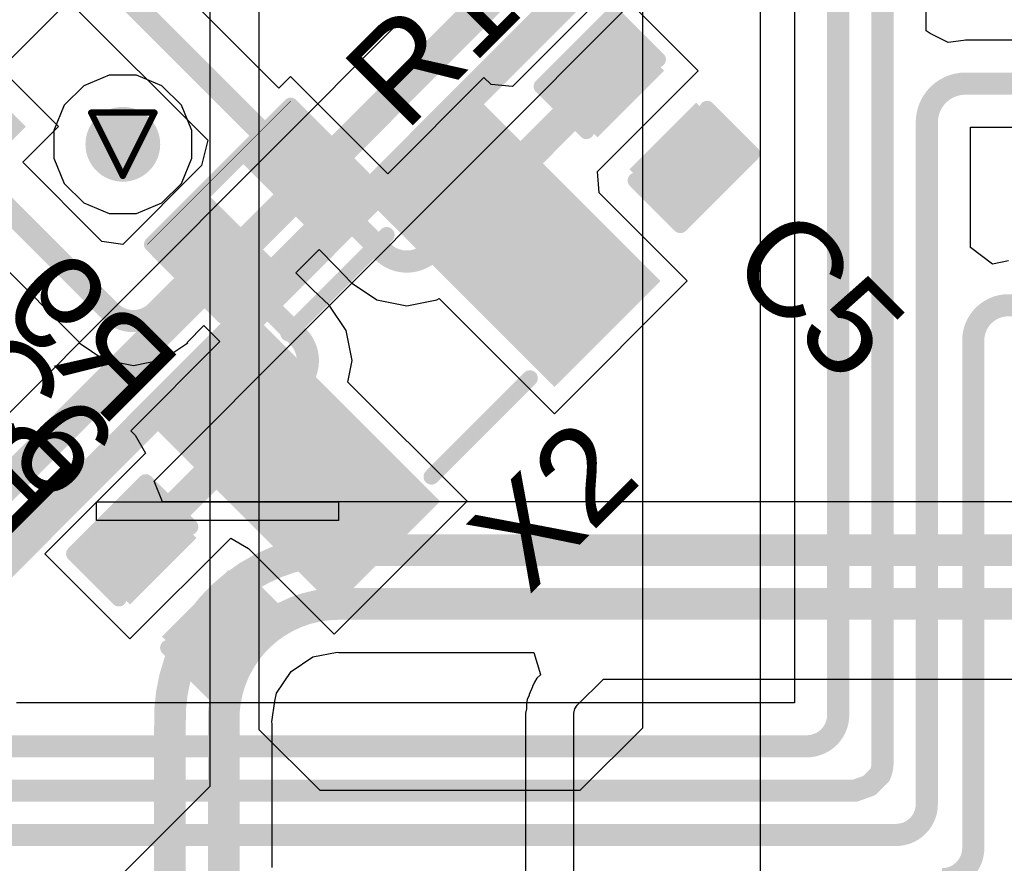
# Model space of a CAD drawing. Header units: inches. Extents: x 0 to 12.2, y 0 to 7.
# Tile 65 of 154: x 2.576 to 2.887, y 2.074 to 2.34. Entities that reach past the tile are written whole.
import ezdxf

# ---------------------------------------------------------------- set-up
doc = ezdxf.new("R2010")
doc.units = ezdxf.units.IN
doc.header["$MEASUREMENT"] = 0
for name, color, linetype in [('Bottom Layer', 5, 'Continuous'), ('Bottom Overlay', 54, 'Continuous'), ('Drill Drawing', 1, 'Continuous'), ('Layer 1', 16, 'Continuous'), ('Layer 2', 76, 'Continuous'), ('Top Layer', 1, 'Continuous'), ('Top Overlay', 2, 'Continuous'), ('Top Paste', 8, 'Continuous'), ('Top Solder', 216, 'Continuous'), ('Via Holes', 16, 'Continuous')]:
    doc.layers.add(name, color=color, linetype=linetype)
doc.styles.add('Arial', font='txt', dxfattribs={"height": 0.2})

# ---------------------------------------------------------------- blocks, each defined once
blk = doc.blocks.new('R___0402_6')
at = {"layer": 'Top Layer'}
for points in [[(-0.0275, -0.0125), (-0.0275, 0.0125), (-0.0095, 0.0125), (-0.0095, -0.0125)], [(0.0095, -0.0125), (0.0095, 0.0125), (0.0275, 0.0125), (0.0275, -0.0125)]]:
    blk.add_hatch(color=1, dxfattribs=at).paths.add_polyline_path(points)
at = {"layer": 'Top Paste'}
for points in [[(-0.0275, -0.0125), (-0.0275, 0.0125), (-0.0095, 0.0125), (-0.0095, -0.0125)], [(0.0095, -0.0125), (0.0095, 0.0125), (0.0275, 0.0125), (0.0275, -0.0125)]]:
    blk.add_hatch(color=8, dxfattribs=at).paths.add_polyline_path(points)
at = {"layer": 'Top Solder'}
for points in [[(-0.02967, -0.01467), (-0.02967, 0.01467), (-0.00733, 0.01467), (-0.00733, -0.01467)], [(0.00733, -0.01467), (0.00733, 0.01467), (0.02967, 0.01467), (0.02967, -0.01467)]]:
    blk.add_hatch(color=216, dxfattribs=at).paths.add_polyline_path(points)
at = {"layer": 'Top Overlay'}
for points, const_width in [([(0.031, 0.016), (-0.031, 0.016)], 0.005), ([(-0.031, -0.016), (-0.031, 0.016)], 0.005), ([(0.031, -0.016), (0.031, 0.016)], 0.005), ([(0.031, -0.016), (-0.031, -0.016)], 0.005), ([(0.032, -0.017), (-0.032, -0.017)], 0.000127)]:
    blk.add_lwpolyline(points, dxfattribs=dict(at, const_width=const_width))
for points, const_width in [([(-0.03225, 0.016, 1), (-0.02975, 0.016, 1)], 0.0025), ([(-0.03225, 0.016, 1), (-0.02975, 0.016, 1)], 0.0025), ([(0.02975, 0.016, 1), (0.03225, 0.016, 1)], 0.0025), ([(0.02975, 0.016, 1), (0.03225, 0.016, 1)], 0.0025), ([(-0.03225, -0.016, 1), (-0.02975, -0.016, 1)], 0.0025), ([(-0.03225, -0.016, 1), (-0.02975, -0.016, 1)], 0.0025), ([(0.02975, -0.016, 1), (0.03225, -0.016, 1)], 0.0025), ([(0.02975, -0.016, 1), (0.03225, -0.016, 1)], 0.0025), ([(-0.03203, -0.017, 1), (-0.03197, -0.017, 1)], 0.0000635), ([(0.03197, -0.017, 1), (0.03203, -0.017, 1)], 0.0000635)]:
    blk.add_lwpolyline(points, format="xyb", close=True, dxfattribs=dict(at, const_width=const_width))
blk = doc.blocks.new('SMD3215_2P_14')
at = {"layer": 'Top Layer'}
for points in [[(-0.0689, 0.03543), (-0.02953, 0.03543), (-0.02953, -0.03543), (-0.0689, -0.03543)], [(0.02953, 0.03543), (0.0689, 0.03543), (0.0689, -0.03543), (0.02953, -0.03543)]]:
    blk.add_hatch(color=1, dxfattribs=at).paths.add_polyline_path(points)
at = {"layer": 'Top Paste'}
for points in [[(-0.0689, 0.03543), (-0.02953, 0.03543), (-0.02953, -0.03543), (-0.0689, -0.03543)], [(0.02953, 0.03543), (0.0689, 0.03543), (0.0689, -0.03543), (0.02953, -0.03543)]]:
    blk.add_hatch(color=8, dxfattribs=at).paths.add_polyline_path(points)
at = {"layer": 'Top Solder'}
for points in [[(-0.0729, 0.03943), (-0.02553, 0.03943), (-0.02553, -0.03943), (-0.0729, -0.03943)], [(0.02553, 0.03943), (0.0729, 0.03943), (0.0729, -0.03943), (0.02553, -0.03943)]]:
    blk.add_hatch(color=216, dxfattribs=at).paths.add_polyline_path(points)
at = {"layer": 'Top Overlay', "const_width": 0.005}
for points in [[(0.022, 0.032), (-0.022, 0.032)], [(0.022, -0.032), (-0.022, -0.032)]]:
    blk.add_lwpolyline(points, dxfattribs=at)
at = {"layer": 'Top Overlay', "const_width": 0.0025}
for points in [[(-0.02325, 0.032, 1), (-0.02075, 0.032, 1)], [(0.02075, 0.032, 1), (0.02325, 0.032, 1)], [(-0.02325, -0.032, 1), (-0.02075, -0.032, 1)], [(0.02075, -0.032, 1), (0.02325, -0.032, 1)]]:
    blk.add_lwpolyline(points, format="xyb", close=True, dxfattribs=at)
blk = doc.blocks.new('LQFP_128_EP_14_14__28')
at = {"layer": 'Top Solder'}
blk.add_hatch(color=216, dxfattribs=at).paths.add_polyline_path([(0.26692, 0.23741), (0.26692, 0.25079), (0.33148, 0.25079), (0.33148, 0.23741)])
blk = doc.blocks.new('C___0402_348')
at = {"layer": 'Top Layer'}
for points in [[(-0.0275, -0.0125), (-0.0275, 0.0125), (-0.0095, 0.0125), (-0.0095, -0.0125)], [(0.0095, -0.0125), (0.0095, 0.0125), (0.0275, 0.0125), (0.0275, -0.0125)]]:
    blk.add_hatch(color=1, dxfattribs=at).paths.add_polyline_path(points)
at = {"layer": 'Top Paste'}
for points in [[(-0.0275, -0.0125), (-0.0275, 0.0125), (-0.0095, 0.0125), (-0.0095, -0.0125)], [(0.0095, -0.0125), (0.0095, 0.0125), (0.0275, 0.0125), (0.0275, -0.0125)]]:
    blk.add_hatch(color=8, dxfattribs=at).paths.add_polyline_path(points)
at = {"layer": 'Top Solder'}
for points in [[(-0.02986, -0.01486), (-0.02986, 0.01486), (-0.00714, 0.01486), (-0.00714, -0.01486)], [(0.00714, -0.01486), (0.00714, 0.01486), (0.02986, 0.01486), (0.02986, -0.01486)]]:
    blk.add_hatch(color=216, dxfattribs=at).paths.add_polyline_path(points)
at = {"layer": 'Top Overlay', "const_width": 0.005}
for points in [[(-0.031, 0.016), (-0.031, -0.016)], [(-0.011, 0.016), (-0.031, 0.016)], [(0.031, 0.016), (0.011, 0.016)], [(0.031, 0.016), (0.031, -0.016)], [(-0.011, -0.016), (-0.031, -0.016)], [(0.031, -0.016), (0.011, -0.016)]]:
    blk.add_lwpolyline(points, dxfattribs=at)
at = {"layer": 'Top Overlay', "const_width": 0.0025}
for points in [[(-0.03225, 0.016, 1), (-0.02975, 0.016, 1)], [(-0.03225, 0.016, 1), (-0.02975, 0.016, 1)], [(-0.01225, 0.016, 1), (-0.00975, 0.016, 1)], [(0.00975, 0.016, 1), (0.01225, 0.016, 1)], [(0.02975, 0.016, 1), (0.03225, 0.016, 1)], [(0.02975, 0.016, 1), (0.03225, 0.016, 1)], [(-0.03225, -0.016, 1), (-0.02975, -0.016, 1)], [(-0.03225, -0.016, 1), (-0.02975, -0.016, 1)], [(-0.01225, -0.016, 1), (-0.00975, -0.016, 1)], [(0.00975, -0.016, 1), (0.01225, -0.016, 1)], [(0.02975, -0.016, 1), (0.03225, -0.016, 1)], [(0.02975, -0.016, 1), (0.03225, -0.016, 1)]]:
    blk.add_lwpolyline(points, format="xyb", close=True, dxfattribs=at)
blk = doc.blocks.new('C___0402_349')
at = {"layer": 'Top Layer'}
for points in [[(-0.0275, -0.0125), (-0.0275, 0.0125), (-0.0095, 0.0125), (-0.0095, -0.0125)], [(0.0095, -0.0125), (0.0095, 0.0125), (0.0275, 0.0125), (0.0275, -0.0125)]]:
    blk.add_hatch(color=1, dxfattribs=at).paths.add_polyline_path(points)
at = {"layer": 'Top Paste'}
for points in [[(-0.0275, -0.0125), (-0.0275, 0.0125), (-0.0095, 0.0125), (-0.0095, -0.0125)], [(0.0095, -0.0125), (0.0095, 0.0125), (0.0275, 0.0125), (0.0275, -0.0125)]]:
    blk.add_hatch(color=8, dxfattribs=at).paths.add_polyline_path(points)
at = {"layer": 'Top Solder'}
for points in [[(-0.02986, -0.01486), (-0.02986, 0.01486), (-0.00714, 0.01486), (-0.00714, -0.01486)], [(0.00714, -0.01486), (0.00714, 0.01486), (0.02986, 0.01486), (0.02986, -0.01486)]]:
    blk.add_hatch(color=216, dxfattribs=at).paths.add_polyline_path(points)
at = {"layer": 'Top Overlay', "const_width": 0.005}
for points in [[(-0.031, 0.016), (-0.031, -0.016)], [(-0.011, 0.016), (-0.031, 0.016)], [(0.031, 0.016), (0.011, 0.016)], [(0.031, 0.016), (0.031, -0.016)], [(-0.011, -0.016), (-0.031, -0.016)], [(0.031, -0.016), (0.011, -0.016)]]:
    blk.add_lwpolyline(points, dxfattribs=at)
at = {"layer": 'Top Overlay', "const_width": 0.0025}
for points in [[(-0.03225, 0.016, 1), (-0.02975, 0.016, 1)], [(-0.03225, 0.016, 1), (-0.02975, 0.016, 1)], [(-0.01225, 0.016, 1), (-0.00975, 0.016, 1)], [(0.00975, 0.016, 1), (0.01225, 0.016, 1)], [(0.02975, 0.016, 1), (0.03225, 0.016, 1)], [(0.02975, 0.016, 1), (0.03225, 0.016, 1)], [(-0.03225, -0.016, 1), (-0.02975, -0.016, 1)], [(-0.03225, -0.016, 1), (-0.02975, -0.016, 1)], [(-0.01225, -0.016, 1), (-0.00975, -0.016, 1)], [(0.00975, -0.016, 1), (0.01225, -0.016, 1)], [(0.02975, -0.016, 1), (0.03225, -0.016, 1)], [(0.02975, -0.016, 1), (0.03225, -0.016, 1)]]:
    blk.add_lwpolyline(points, format="xyb", close=True, dxfattribs=at)

msp = doc.modelspace()

# ---------------------------------------------------------------- hatches: boundary and pattern name
at = {"layer": 'Bottom Layer'}
h = msp.add_hatch(color=5, dxfattribs=at)
edge = h.paths.add_edge_path()
edge.add_arc((2.60849, 2.3009), 0.01181, 0, 360)
at = {"layer": 'Layer 1'}
h = msp.add_hatch(color=16, dxfattribs=at)
edge = h.paths.add_edge_path()
edge.add_arc((2.60849, 2.3009), 0.01181, 0, 360)
at = {"layer": 'Layer 2'}
h = msp.add_hatch(color=76, dxfattribs=at)
edge = h.paths.add_edge_path()
edge.add_arc((2.60849, 2.3009), 0.01181, 0, 360)
at = {"layer": 'Top Layer'}
h = msp.add_hatch(color=1, dxfattribs=at)
edge = h.paths.add_edge_path()
edge.add_arc((2.60849, 2.3009), 0.01181, 0, 360)
at = {"layer": 'Via Holes'}
h = msp.add_hatch(color=7, dxfattribs=at)
edge = h.paths.add_edge_path()
edge.add_arc((2.60849, 2.3009), 0.00591, 0, 360)

# ---------------------------------------------------------------- linework, layer by layer
at = {"layer": 'Bottom Layer'}
for p, q in [((2.61834, 2.19449), (2.79646, 2.37295)), ((2.69692, 2.34059), (2.42001, 2.06314)), ((2.62102, 2.18802), (2.61834, 2.19449)), ((2.60014, 2.18211), (2.60014, 2.18802)), ((2.60014, 2.18802), (2.67668, 2.18802)), ((2.67632, 2.18802), (2.62102, 2.18802)), ((2.67668, 2.18806), (2.67632, 2.18802)), ((2.67683, 2.18802), (2.67668, 2.18806)), ((2.67668, 2.18806), (2.67668, 2.18806)), ((2.67668, 2.18802), (2.67668, 2.18211)), ((3.17011, 2.18802), (2.67683, 2.18802)), ((2.67668, 2.18211), (2.60014, 2.18211)), ((2.66856, 2.13902), (2.67619, 2.14053)), ((2.67619, 2.14053), (2.67669, 2.14043)), ((2.67669, 2.14043), (2.67683, 2.14043)), ((2.67683, 2.14043), (2.67683, 2.14043)), ((2.67683, 2.14043), (2.73838, 2.14043)), ((2.73838, 2.14043), (2.74049, 2.13343)), ((2.66166, 2.13441), (2.66856, 2.13902)), ((2.65705, 2.12751), (2.66166, 2.13441)), ((2.73856, 2.13107), (2.73798, 2.12968)), ((2.73935, 2.13225), (2.73856, 2.13107)), ((2.74041, 2.13332), (2.73935, 2.13225)), ((2.74049, 2.13343), (2.74041, 2.13332)), ((2.75207, 2.12376), (2.76031, 2.132)), ((2.76031, 2.132), (3.15351, 2.132)), ((2.73792, 2.12952), (2.73692, 2.12711)), ((2.73794, 2.12961), (2.73792, 2.12952)), ((2.73798, 2.12968), (2.73794, 2.12961)), ((2.6556, 2.11853), (2.65657, 2.12506)), ((2.65657, 2.12506), (2.65705, 2.12751)), ((2.73628, 2.12556), (2.736, 2.12417)), ((2.73685, 2.12695), (2.73628, 2.12556)), ((2.73687, 2.12704), (2.73685, 2.12695)), ((2.73692, 2.12711), (2.73687, 2.12704)), ((2.736, 2.12266), (2.73571, 2.12119)), ((2.736, 2.12417), (2.736, 2.12266)), ((2.751, 2.12119), (2.75128, 2.12258)), ((2.75128, 2.12258), (2.75207, 2.12376)), ((2.73571, 2.12119), (2.73571, 2.00223)), ((2.751, 2.00223), (2.751, 2.12119)), ((2.65568, 2.11792), (2.6556, 2.11853)), ((2.65568, 2.1116), (2.65568, 2.11792)), ((2.65568, 2.07247), (2.65568, 2.1116))]:
    msp.add_line(p, q, dxfattribs=at)
at = {"layer": 'Bottom Layer', "const_width": 0.01}
for points in [[(2.39855, 2.02), (2.77366, 2.39582)], [(2.41059, 2.00799), (2.78568, 2.3838)], [(2.67669, 2.17273), (2.67681, 2.17273)], [(2.67683, 2.17273), (3.17011, 2.17273)], [(2.67669, 2.15573), (2.67683, 2.15573)], [(2.67683, 2.15573), (3.16205, 2.15573)], [(2.62339, 1.70677), (2.62339, 2.11723)], [(2.64037, 2.11792), (2.64039, 2.11792)], [(2.64039, 2.11078), (2.64039, 2.11792)], [(2.64039, 2.06723), (2.64039, 2.11078)]]:
    msp.add_lwpolyline(points, dxfattribs=at)
for points in [[(2.62339, 2.11723, -0.425928), (2.67669, 2.17273)], [(2.67681, 2.17273, -0.000303), (2.67683, 2.17273)], [(2.64037, 2.11792, -0.425961), (2.67669, 2.15573)]]:
    msp.add_lwpolyline(points, format="xyb", dxfattribs=at)
at = {"layer": 'Bottom Layer', "const_width": 0.005}
for points in [[(2.67419, 2.17273, 1), (2.67919, 2.17273, 1)], [(2.67419, 2.17273, 1), (2.67919, 2.17273, 1)], [(2.67431, 2.17273, 1), (2.67931, 2.17273, 1)], [(2.67431, 2.17273, 1), (2.67931, 2.17273, 1)], [(2.67433, 2.17273, 1), (2.67933, 2.17273, 1)], [(2.67433, 2.17273, 1), (2.67933, 2.17273, 1)], [(2.67419, 2.15573, 1), (2.67919, 2.15573, 1)], [(2.67419, 2.15573, 1), (2.67919, 2.15573, 1)], [(2.67433, 2.15573, 1), (2.67933, 2.15573, 1)], [(2.67433, 2.15573, 1), (2.67933, 2.15573, 1)], [(2.62089, 2.11723, 1), (2.62589, 2.11723, 1)], [(2.62089, 2.11723, 1), (2.62589, 2.11723, 1)], [(2.63787, 2.11792, 1), (2.64287, 2.11792, 1)], [(2.63787, 2.11792, 1), (2.64287, 2.11792, 1)], [(2.63789, 2.11792, 1), (2.64289, 2.11792, 1)], [(2.63789, 2.11792, 1), (2.64289, 2.11792, 1)], [(2.63789, 2.11078, 1), (2.64289, 2.11078, 1)], [(2.63789, 2.11078, 1), (2.64289, 2.11078, 1)]]:
    msp.add_lwpolyline(points, format="xyb", close=True, dxfattribs=at)
at = {"layer": 'Drill Drawing', "const_width": 0.002}
for points in [[(2.59849, 2.3109), (2.61849, 2.3109)], [(2.59849, 2.3109), (2.60849, 2.2909)], [(2.60849, 2.2909), (2.61849, 2.3109)]]:
    msp.add_lwpolyline(points, dxfattribs=at)
at = {"layer": 'Drill Drawing', "const_width": 0.001}
for points in [[(2.59799, 2.3109, 1), (2.59899, 2.3109, 1)], [(2.59799, 2.3109, 1), (2.59899, 2.3109, 1)], [(2.61799, 2.3109, 1), (2.61899, 2.3109, 1)], [(2.61799, 2.3109, 1), (2.61899, 2.3109, 1)], [(2.60799, 2.2909, 1), (2.60899, 2.2909, 1)], [(2.60799, 2.2909, 1), (2.60899, 2.2909, 1)]]:
    msp.add_lwpolyline(points, format="xyb", close=True, dxfattribs=at)
at = {"layer": 'Layer 2'}
for p, q in [((2.81, 1.98654), (2.81, 2.51377)), ((2.77264, 2.49616), (2.77264, 2.11654)), ((2.65157, 2.11601), (2.65157, 2.36726)), ((2.63595, 2.35347), (2.63595, 2.09809)), ((2.60415, 2.32271), (2.59613, 2.31939)), ((2.61283, 2.32271), (2.60415, 2.32271)), ((2.62084, 2.31939), (2.61283, 2.32271)), ((2.59613, 2.31939), (2.59, 2.31326)), ((2.62698, 2.31326), (2.62084, 2.31939)), ((2.59, 2.31326), (2.58668, 2.30524)), ((2.6303, 2.30524), (2.62698, 2.31326)), ((2.58668, 2.30524), (2.58668, 2.29656)), ((2.6303, 2.29656), (2.6303, 2.30524)), ((2.58668, 2.29656), (2.59, 2.28855)), ((2.62698, 2.28855), (2.6303, 2.29656)), ((2.59, 2.28855), (2.59613, 2.28241)), ((2.62084, 2.28241), (2.62698, 2.28855)), ((2.59613, 2.28241), (2.60415, 2.27909)), ((2.61283, 2.27909), (2.62084, 2.28241)), ((2.60415, 2.27909), (2.61283, 2.27909)), ((2.67081, 2.09678), (2.65157, 2.11601)), ((2.77264, 2.11654), (2.75288, 2.09678)), ((2.63595, 2.09809), (2.48701, 1.94914)), ((2.75288, 2.09678), (2.67081, 2.09678))]:
    msp.add_line(p, q, dxfattribs=at)
at = {"layer": 'Top Layer'}
for p, q in [((2.82076, 2.44093), (2.82076, 2.12455)), ((2.86229, 2.33673), (2.86229, 2.37318)), ((2.76343, 2.35101), (2.73161, 2.31919)), ((2.7903, 2.32414), (2.76343, 2.35101)), ((2.5699, 2.32469), (2.59136, 2.34615)), ((2.59136, 2.34615), (2.63534, 2.30216)), ((2.65782, 2.31861), (2.62847, 2.34797)), ((2.86356, 2.33588), (2.86229, 2.33673)), ((2.86929, 2.33307), (2.86356, 2.33588)), ((2.87409, 2.3337), (2.86929, 2.33307)), ((2.87473, 2.33383), (2.87409, 2.3337)), ((2.90838, 2.33383), (2.87473, 2.33383)), ((2.58812, 2.30648), (2.5699, 2.32469)), ((2.75848, 2.29232), (2.7903, 2.32414)), ((2.66152, 2.32232), (2.65782, 2.31861)), ((2.69221, 2.29162), (2.66152, 2.32232)), ((2.72259, 2.322), (2.69221, 2.29162)), ((2.72484, 2.31975), (2.72259, 2.322)), ((2.73161, 2.31919), (2.72484, 2.31975)), ((2.57686, 2.29522), (2.58812, 2.30648)), ((2.87629, 2.26831), (2.87629, 2.3063)), ((2.87629, 2.3063), (2.90838, 2.3063)), ((2.63534, 2.30216), (2.6334, 2.2942)), ((2.60187, 2.27021), (2.57686, 2.29522)), ((2.6334, 2.2942), (2.60849, 2.26928)), ((2.75904, 2.28555), (2.75848, 2.29232)), ((2.78684, 2.25775), (2.75904, 2.28555)), ((2.56123, 2.27191), (2.59481, 2.23834)), ((2.60849, 2.26928), (2.60187, 2.27021)), ((2.88329, 2.26305), (2.87629, 2.26831)), ((2.66316, 2.26031), (2.67049, 2.26765)), ((2.67049, 2.26765), (2.67591, 2.26223)), ((2.67591, 2.26223), (2.68071, 2.25713)), ((2.88829, 2.26405), (2.88329, 2.26305)), ((2.66857, 2.2549), (2.66316, 2.26031)), ((2.68071, 2.25713), (2.68071, 2.25713)), ((2.68071, 2.25713), (2.68875, 2.25176)), ((2.74486, 2.21577), (2.78684, 2.25775)), ((2.67367, 2.2501), (2.66857, 2.2549)), ((2.67904, 2.24206), (2.67367, 2.2501)), ((2.67367, 2.2501), (2.67367, 2.2501)), ((2.68875, 2.25176), (2.69822, 2.24988)), ((2.69822, 2.24988), (2.7077, 2.25176)), ((2.7077, 2.25176), (2.7084, 2.25223)), ((2.7084, 2.25223), (2.74486, 2.21577)), ((2.62883, 2.23834), (2.63413, 2.24364)), ((2.63413, 2.24364), (2.63918, 2.23859)), ((2.68093, 2.23258), (2.67904, 2.24206)), ((2.59481, 2.23834), (2.59466, 2.2382)), ((2.59466, 2.2382), (2.60254, 2.23294)), ((2.63918, 2.23859), (2.61101, 2.21042)), ((2.6211, 2.23294), (2.62898, 2.2382)), ((2.62898, 2.2382), (2.62883, 2.23834)), ((2.60254, 2.23294), (2.61182, 2.23109)), ((2.61182, 2.23109), (2.6211, 2.23294)), ((2.67958, 2.22582), (2.68093, 2.23258)), ((2.71725, 2.18815), (2.67958, 2.22582)), ((2.61101, 2.21042), (2.6124, 2.20904)), ((2.6124, 2.20904), (2.6157, 2.2034)), ((2.6157, 2.2034), (2.58388, 2.17158)), ((2.67527, 2.14617), (2.71725, 2.18815)), ((2.61075, 2.14471), (2.64257, 2.17653)), ((2.64257, 2.17653), (2.6482, 2.17324)), ((2.58388, 2.17158), (2.61075, 2.14471)), ((2.6482, 2.17324), (2.67527, 2.14617)), ((2.82076, 2.12455), (2.57494, 2.12455))]:
    msp.add_line(p, q, dxfattribs=at)
for points, const_width in [([(2.83452, 2.12071), (2.83452, 2.44093)], 0.007), ([(2.84852, 2.10541), (2.84852, 2.37318)], 0.007), ([(2.59897, 2.358), (2.664, 2.29297)], 0.007), ([(2.72601, 2.28672), (2.76096, 2.32167)], 0.01), ([(2.87473, 2.32006), (2.93806, 2.32006)], 0.007), ([(2.53918, 2.31343), (2.60454, 2.24807)], 0.007), ([(2.86252, 2.09252), (2.86252, 2.30786)], 0.007), ([(2.664, 2.29297), (2.67068, 2.28693)], 0.007), ([(2.67068, 2.28693), (2.69059, 2.26702)], 0.007), ([(2.70586, 2.26702), (2.72073, 2.28189)], 0.007), ([(2.6191, 2.24807), (2.63783, 2.26681)], 0.007), ([(2.64388, 2.26012), (2.66379, 2.24021)], 0.007), ([(2.88829, 2.25006), (2.93806, 2.25006)], 0.007), ([(2.87719, 2.07868), (2.87719, 2.23896)], 0.007), ([(2.64892, 2.21008), (2.66379, 2.22495)], 0.007), ([(2.61322, 2.17406), (2.63985, 2.20068)], 0.01), ([(2.63985, 2.20068), (2.66274, 2.20068)], 0.007), ([(2.56924, 2.11078), (2.8246, 2.11078)], 0.007), ([(2.84442, 2.09841), (2.84766, 2.10165)], 0.007), ([(2.56344, 2.09678), (2.83989, 2.09678)], 0.007), ([(2.83989, 2.09678), (2.84442, 2.09841)], 0.007), ([(2.55764, 2.08278), (2.85279, 2.08278)], 0.007)]:
    msp.add_lwpolyline(points, dxfattribs=dict(at, const_width=const_width))
for points, const_width in [([(2.75846, 2.32167, 1), (2.76346, 2.32167, 1)], 0.005), ([(2.87298, 2.32006, 1), (2.87648, 2.32006, 1)], 0.0035), ([(2.87298, 2.32006, 1), (2.87648, 2.32006, 1)], 0.0035), ([(2.86077, 2.30786, 1), (2.86427, 2.30786, 1)], 0.0035), ([(2.86077, 2.30786, 1), (2.86427, 2.30786, 1)], 0.0035), ([(2.66225, 2.29297, 1), (2.66575, 2.29297, 1)], 0.0035), ([(2.66225, 2.29297, 1), (2.66575, 2.29297, 1)], 0.0035), ([(2.66893, 2.28693, 1), (2.67243, 2.28693, 1)], 0.0035), ([(2.66893, 2.28693, 1), (2.67243, 2.28693, 1)], 0.0035), ([(2.72351, 2.28672, 1), (2.72851, 2.28672, 1)], 0.005), ([(2.71898, 2.28189, 1), (2.72248, 2.28189, 1)], 0.0035), ([(2.63608, 2.26681, 1), (2.63958, 2.26681, 1)], 0.0035), ([(2.68884, 2.26702, 1), (2.69234, 2.26702, 1)], 0.0035), ([(2.68884, 2.26702, 1), (2.69234, 2.26702, 1)], 0.0035), ([(2.70411, 2.26702, 1), (2.70761, 2.26702, 1)], 0.0035), ([(2.70411, 2.26702, 1), (2.70761, 2.26702, 1)], 0.0035), ([(2.64213, 2.26012, 1), (2.64563, 2.26012, 1)], 0.0035), ([(2.88654, 2.25006, 1), (2.89004, 2.25006, 1)], 0.0035), ([(2.88654, 2.25006, 1), (2.89004, 2.25006, 1)], 0.0035), ([(2.60279, 2.24807, 1), (2.60629, 2.24807, 1)], 0.0035), ([(2.60279, 2.24807, 1), (2.60629, 2.24807, 1)], 0.0035), ([(2.61735, 2.24807, 1), (2.62085, 2.24807, 1)], 0.0035), ([(2.61735, 2.24807, 1), (2.62085, 2.24807, 1)], 0.0035), ([(2.66204, 2.24021, 1), (2.66554, 2.24021, 1)], 0.0035), ([(2.66204, 2.24021, 1), (2.66554, 2.24021, 1)], 0.0035), ([(2.87544, 2.23896, 1), (2.87894, 2.23896, 1)], 0.0035), ([(2.87544, 2.23896, 1), (2.87894, 2.23896, 1)], 0.0035), ([(2.66204, 2.22495, 1), (2.66554, 2.22495, 1)], 0.0035), ([(2.66204, 2.22495, 1), (2.66554, 2.22495, 1)], 0.0035), ([(2.64717, 2.21008, 1), (2.65067, 2.21008, 1)], 0.0035), ([(2.63735, 2.20068, 1), (2.64235, 2.20068, 1)], 0.005), ([(2.6381, 2.20068, 1), (2.6416, 2.20068, 1)], 0.0035), ([(2.66099, 2.20068, 1), (2.66449, 2.20068, 1)], 0.0035), ([(2.61072, 2.17406, 1), (2.61572, 2.17406, 1)], 0.005), ([(2.83277, 2.12071, 1), (2.83627, 2.12071, 1)], 0.0035), ([(2.83277, 2.12071, 1), (2.83627, 2.12071, 1)], 0.0035), ([(2.82285, 2.11078, 1), (2.82635, 2.11078, 1)], 0.0035), ([(2.82285, 2.11078, 1), (2.82635, 2.11078, 1)], 0.0035), ([(2.84677, 2.10541, 1), (2.85027, 2.10541, 1)], 0.0035), ([(2.84677, 2.10541, 1), (2.85027, 2.10541, 1)], 0.0035), ([(2.84591, 2.10165, 1), (2.84941, 2.10165, 1)], 0.0035), ([(2.84591, 2.10165, 1), (2.84941, 2.10165, 1)], 0.0035), ([(2.83814, 2.09678, 1), (2.84164, 2.09678, 1)], 0.0035), ([(2.83814, 2.09678, 1), (2.84164, 2.09678, 1)], 0.0035), ([(2.84267, 2.09841, 1), (2.84617, 2.09841, 1)], 0.0035), ([(2.84267, 2.09841, 1), (2.84617, 2.09841, 1)], 0.0035), ([(2.86077, 2.09252, 1), (2.86427, 2.09252, 1)], 0.0035), ([(2.86077, 2.09252, 1), (2.86427, 2.09252, 1)], 0.0035), ([(2.85104, 2.08278, 1), (2.85454, 2.08278, 1)], 0.0035), ([(2.85104, 2.08278, 1), (2.85454, 2.08278, 1)], 0.0035), ([(2.87544, 2.07868, 1), (2.87894, 2.07868, 1)], 0.0035), ([(2.87544, 2.07868, 1), (2.87894, 2.07868, 1)], 0.0035)]:
    msp.add_lwpolyline(points, format="xyb", close=True, dxfattribs=dict(at, const_width=const_width))
at = {"layer": 'Top Layer', "const_width": 0.007}
for points in [[(2.86252, 2.30786, -0.414214), (2.87473, 2.32006)], [(2.70586, 2.26702, -0.414214), (2.69059, 2.26702)], [(2.87719, 2.23896, -0.414214), (2.88829, 2.25006)], [(2.6191, 2.24807, -0.414214), (2.60454, 2.24807)], [(2.66379, 2.24021, -0.414214), (2.66379, 2.22495)], [(2.83452, 2.12071, -0.414214), (2.8246, 2.11078)], [(2.84852, 2.10541, -0.113283), (2.84766, 2.10165)], [(2.86252, 2.09252, -0.414214), (2.85279, 2.08278)], [(2.87719, 2.07868, -0.414214), (2.86729, 2.06878)]]:
    msp.add_lwpolyline(points, format="xyb", dxfattribs=at)

# ---------------------------------------------------------------- block references
for name, p, rotation in [('LQFP_128_EP_14_14__28', (2.16614, 2.36353), 315), ('C___0402_349', (2.77404, 2.30858), 135), ('R___0402_6', (2.65092, 2.27989), 225), ('SMD3215_2P_14', (2.69893, 2.23409), 225), ('C___0402_348', (2.62631, 2.16098), 135)]:
    msp.add_blockref(name, p, dxfattribs=dict(rotation=rotation))

# ---------------------------------------------------------------- texts
at = {"layer": 'Bottom Overlay', "style": 'Arial', "text_generation_flag": 2}
for s, p in [('R9', (2.60662, 2.2109)), ('R25', (2.57496, 2.17468))]:
    msp.add_text(s, height=0.03, rotation=315, dxfattribs=at).set_placement(p)
at = {"layer": 'Top Overlay', "style": 'Arial'}
for s, rotation, p in [('R122', 45, (2.69766, 2.30444)), ('C5', 315, (2.79889, 2.26201)), ('C6', 315, (2.54949, 2.22439)), ('X2', 45, (2.73677, 2.15838))]:
    msp.add_text(s, height=0.03, rotation=rotation, dxfattribs=at).set_placement(p)

doc.saveas('drawing.dxf')
